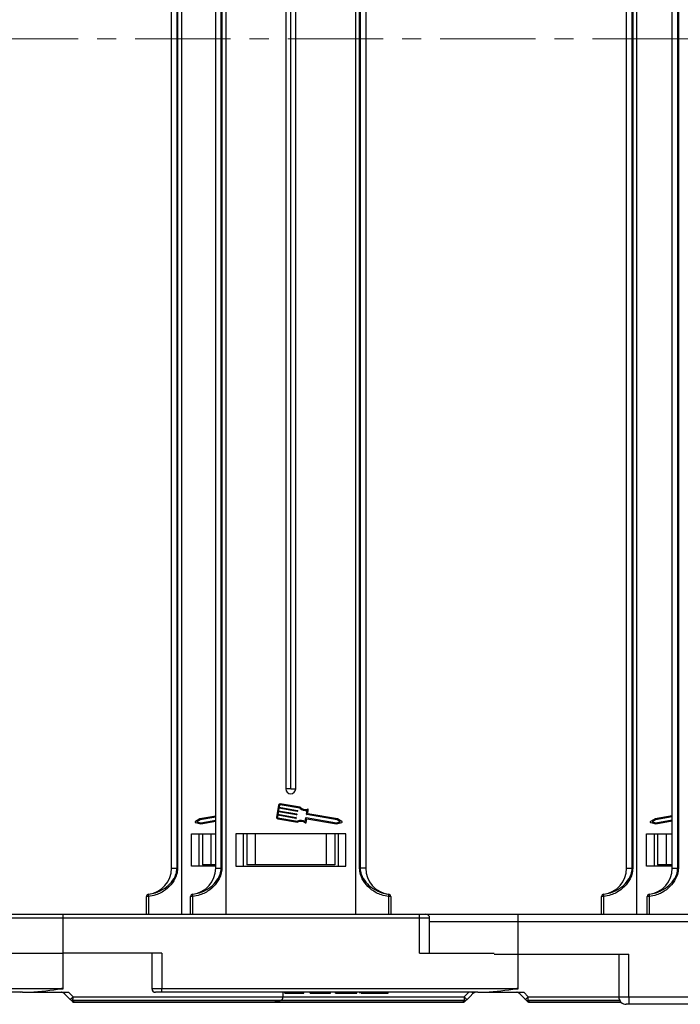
# Model space of a CAD drawing. Header units: millimetres. Extents: x -1374 to 811, y -432 to 1099.
# Tile 9 of 53: x -309 to -177, y -97 to 100. Entities that reach past the tile are written whole.
import ezdxf

# ---------------------------------------------------------------- set-up
doc = ezdxf.new("R2010")
doc.units = ezdxf.units.MM
doc.linetypes.add('CENTERX2', pattern=[20.32, 12.7, -2.54, 2.54, -2.54])

msp = doc.modelspace()

# ---------------------------------------------------------------- linework, layer by layer
at = {"color": 7, "linetype": 'Continuous', "lineweight": 25}
for p, q in [((-276.335, 270.961), (-276.335, 95.961)), ((-267.499, 270.961), (-267.499, 95.961)), ((-241.499, 95.961), (-241.499, 270.961)), ((-185.335, 270.961), (-185.335, 95.961)), ((-278.335, 95.961), (-278.335, 261.765)), ((-277.214, 95.961), (-277.214, 261.765)), ((-277.099, 261.765), (-277.099, 95.961)), ((-269.499, 95.961), (-269.499, 261.765)), ((-268.378, 95.961), (-268.378, 261.765)), ((-268.263, 261.765), (-268.263, 95.961)), ((-240.735, 95.961), (-240.735, 261.765)), ((-240.62, 261.765), (-240.62, 95.961)), ((-239.499, 261.765), (-239.499, 95.961)), ((-187.335, 95.961), (-187.335, 261.765)), ((-186.214, 95.961), (-186.214, 261.765)), ((-186.099, 261.765), (-186.099, 95.961)), ((-178.226, 95.961), (-178.226, 261.765)), ((-177.105, 95.961), (-177.105, 261.765)), ((-176.99, 261.765), (-176.99, 95.961)), ((-255.499, 245.861), (-255.499, 95.961)), ((-254.499, 95.961), (-254.499, 245.861)), ((-253.499, 95.961), (-253.499, 245.861)), ((-278.335, -69.843), (-278.335, 95.961)), ((-277.214, -69.843), (-277.214, 95.961)), ((-277.099, 95.961), (-277.099, -69.843)), ((-276.335, 95.961), (-276.335, -79.039)), ((-269.499, -69.843), (-269.499, 95.961)), ((-268.378, -69.843), (-268.378, 95.961)), ((-268.263, 95.961), (-268.263, -69.843)), ((-267.499, 95.961), (-267.499, -79.039)), ((-255.499, 95.961), (-255.499, -53.939)), ((-254.499, -53.939), (-254.499, 95.961)), ((-253.499, -53.939), (-253.499, 95.961)), ((-241.499, -79.039), (-241.499, 95.961)), ((-240.735, -69.843), (-240.735, 95.961)), ((-240.62, 95.961), (-240.62, -69.843)), ((-239.499, 95.961), (-239.499, -69.843)), ((-187.335, -69.843), (-187.335, 95.961)), ((-186.214, -69.843), (-186.214, 95.961)), ((-186.099, 95.961), (-186.099, -69.843)), ((-185.335, 95.961), (-185.335, -79.039)), ((-178.226, -69.843), (-178.226, 95.961)), ((-177.105, -69.843), (-177.105, 95.961)), ((-176.99, 95.961), (-176.99, -69.843)), ((-254.499, -53.939), (-255.499, -53.939)), ((-254.499, -53.939), (-253.499, -53.939)), ((-252.602, -57.629), (-256.588, -56.948)), ((-256.941, -57.198), (-257.353, -59.61)), ((-256.963, -58.539), (-257.049, -59.042)), ((-257.049, -59.042), (-253.406, -59.664)), ((-253.32, -59.162), (-256.963, -58.539)), ((-256.843, -57.836), (-256.929, -58.338)), ((-256.929, -58.338), (-253.286, -58.96)), ((-253.2, -58.458), (-256.843, -57.836)), ((-256.74, -57.233), (-256.809, -57.635)), ((-256.809, -57.635), (-253.166, -58.257)), ((-252.699, -57.819), (-256.623, -57.149)), ((-253.244, -59.019), (-253.262, -59.12)), ((-253.124, -58.316), (-253.141, -58.416)), ((-251.339, -59.034), (-251.207, -58.257)), ((-251.104, -58.868), (-250.98, -58.14)), ((-245.168, -59.933), (-251.062, -58.927)), ((-272.667, -59.933), (-273.562, -60.508)), ((-273.53, -60.693), (-272.495, -60.939)), ((-272.592, -60.127), (-273.25, -60.55)), ((-273.25, -60.55), (-272.489, -60.731)), ((-269.499, -59.392), (-272.667, -59.933)), ((-269.499, -59.599), (-272.592, -60.127)), ((-272.495, -60.939), (-269.499, -60.427)), ((-272.489, -60.731), (-269.499, -60.22)), ((-257.084, -59.243), (-257.152, -59.645)), ((-257.103, -59.963), (-253.117, -60.644)), ((-253.441, -59.865), (-257.084, -59.243)), ((-257.069, -59.762), (-253.146, -60.433)), ((-253.365, -59.723), (-253.382, -59.823)), ((-251.592, -60.515), (-251.46, -59.738)), ((-251.417, -60.701), (-251.284, -59.923)), ((-251.401, -59.696), (-245.346, -60.731)), ((-245.243, -60.127), (-251.298, -59.093)), ((-251.284, -59.923), (-245.339, -60.939)), ((-245.346, -60.731), (-244.585, -60.55)), ((-245.339, -60.939), (-244.304, -60.693)), ((-244.585, -60.55), (-245.243, -60.127)), ((-244.273, -60.508), (-245.168, -59.933)), ((-181.667, -59.933), (-182.562, -60.508)), ((-182.53, -60.693), (-181.495, -60.939)), ((-181.592, -60.127), (-182.25, -60.55)), ((-182.25, -60.55), (-181.489, -60.731)), ((-178.226, -59.346), (-181.667, -59.933)), ((-178.226, -59.553), (-181.592, -60.127)), ((-181.495, -60.939), (-178.226, -60.38)), ((-181.489, -60.731), (-178.226, -60.173)), ((-274.335, -62.939), (-269.499, -62.939)), ((-274.335, -69.439), (-274.335, -62.939)), ((-272.835, -62.939), (-272.835, -69.439)), ((-272.135, -62.939), (-272.135, -69.139)), ((-270.455, -62.939), (-270.455, -69.139)), ((-243.499, -62.939), (-265.499, -62.939)), ((-265.499, -62.939), (-265.499, -69.439)), ((-263.999, -62.939), (-263.999, -69.439)), ((-263.999, -62.939), (-263.999, -69.439)), ((-263.299, -62.939), (-263.299, -69.139)), ((-261.618, -62.939), (-261.618, -69.139)), ((-247.38, -62.939), (-247.38, -69.139)), ((-245.699, -62.939), (-245.699, -69.139)), ((-244.999, -62.939), (-244.999, -69.439)), ((-243.499, -69.439), (-243.499, -62.939)), ((-183.335, -62.939), (-178.226, -62.939)), ((-183.335, -69.439), (-183.335, -62.939)), ((-181.835, -62.939), (-181.835, -69.439)), ((-181.135, -62.939), (-181.135, -69.139)), ((-179.455, -62.939), (-179.455, -69.139)), ((-278.335, -69.843), (-277.214, -69.843)), ((-277.099, -69.843), (-277.214, -69.843)), ((-269.499, -69.439), (-274.335, -69.439)), ((-270.455, -69.139), (-272.135, -69.139)), ((-269.499, -69.139), (-270.455, -69.139)), ((-269.499, -69.843), (-268.378, -69.843)), ((-268.378, -69.843), (-268.263, -69.843)), ((-265.499, -69.439), (-243.499, -69.439)), ((-261.618, -69.139), (-263.299, -69.139)), ((-247.38, -69.139), (-261.618, -69.139)), ((-245.699, -69.139), (-247.38, -69.139)), ((-240.735, -69.843), (-240.62, -69.843)), ((-239.499, -69.843), (-240.62, -69.843)), ((-187.335, -69.843), (-186.214, -69.843)), ((-186.099, -69.843), (-186.214, -69.843)), ((-178.226, -69.439), (-183.335, -69.439)), ((-179.455, -69.139), (-181.135, -69.139)), ((-178.226, -69.139), (-179.455, -69.139)), ((-178.226, -69.843), (-177.105, -69.843)), ((-177.105, -69.843), (-176.99, -69.843)), ((-283.335, -79.039), (-283.335, -75.503)), ((-282.94, -75.503), (-283.335, -75.503)), ((-282.94, -75.503), (-282.94, -79.039)), ((-282.897, -75.004), (-282.897, -75.008)), ((-274.104, -75.503), (-274.499, -75.503)), ((-274.499, -79.039), (-274.499, -75.503)), ((-274.104, -75.503), (-274.104, -79.039)), ((-274.06, -75.004), (-274.06, -75.008)), ((-234.938, -75.008), (-234.938, -75.004)), ((-234.894, -79.039), (-234.894, -75.503)), ((-234.499, -75.503), (-234.894, -75.503)), ((-234.499, -75.503), (-234.499, -79.039)), ((-192.335, -79.039), (-192.335, -75.503)), ((-191.94, -75.503), (-192.335, -75.503)), ((-191.94, -75.503), (-191.94, -79.039)), ((-191.897, -75.004), (-191.897, -75.008)), ((-182.831, -75.503), (-183.226, -75.503)), ((-183.226, -79.039), (-183.226, -75.503)), ((-182.831, -75.503), (-182.831, -79.039)), ((-182.787, -75.004), (-182.787, -75.008)), ((-318.471, -79.039), (-299.999, -79.039)), ((-299.999, -79.789), (-299.999, -79.039)), ((-299.999, -79.039), (-228.721, -79.039)), ((-299.999, -86.839), (-299.999, -79.789)), ((-228.721, -79.789), (-299.999, -79.789)), ((-228.721, -79.789), (-228.721, -79.039)), ((-228.721, -79.039), (-227.471, -79.039)), ((-228.721, -86.839), (-228.721, -79.789)), ((-227.471, -79.039), (-208.999, -79.039)), ((-226.721, -86.839), (-226.721, -79.789)), ((-208.999, -80.539), (-208.999, -79.039)), ((-208.999, -79.039), (-113.734, -79.039)), ((-208.999, -87.039), (-208.999, -80.539)), ((-113.999, -80.539), (-208.999, -80.539)), ((-319.721, -86.839), (-299.999, -86.839)), ((-280.277, -86.839), (-299.999, -86.839)), ((-299.999, -93.922), (-299.999, -86.839)), ((-282.277, -86.839), (-282.277, -93.889)), ((-280.277, -86.839), (-280.277, -93.889)), ((-228.721, -86.839), (-213.826, -86.839)), ((-213.826, -87.039), (-208.999, -87.039)), ((-208.999, -87.039), (-186.914, -87.039)), ((-188.914, -87.039), (-188.914, -95.539)), ((-186.914, -95.539), (-186.914, -87.039)), ((-371.277, -93.889), (-300.31, -93.889)), ((-300.31, -93.889), (-300.31, -93.93)), ((-280.277, -93.889), (-209.31, -93.889)), ((-280.277, -94.639), (-280.277, -93.889)), ((-209.31, -93.889), (-209.31, -93.93)), ((-308.088, -94.639), (-371.277, -94.639)), ((-308.088, -94.639), (-298.92, -94.639)), ((-298.92, -94.639), (-298.019, -95.524)), ((-280.277, -94.639), (-281.527, -94.639)), ((-217.088, -94.639), (-280.277, -94.639)), ((-258.426, -96.625), (-256.602, -96.26)), ((-255.999, -95.524), (-255.999, -94.639)), ((-255.69, -94.839), (-255.69, -94.639)), ((-255.69, -94.839), (-254.537, -94.839)), ((-254.537, -94.839), (-254.537, -94.639)), ((-254.38, -94.839), (-254.38, -94.639)), ((-253.763, -94.839), (-253.763, -94.639)), ((-252.998, -94.839), (-252.998, -94.639)), ((-252.998, -94.839), (-251.844, -94.839)), ((-251.844, -94.839), (-251.844, -94.639)), ((-250.614, -94.839), (-250.614, -94.639)), ((-250.614, -94.839), (-246.537, -94.839)), ((-246.537, -94.839), (-246.537, -94.639)), ((-245.537, -94.839), (-245.537, -94.639)), ((-245.537, -94.839), (-244.383, -94.839)), ((-244.383, -94.839), (-244.383, -94.639)), ((-244.383, -94.839), (-241.306, -94.839)), ((-241.306, -94.839), (-241.306, -94.639)), ((-240.69, -94.839), (-240.69, -94.639)), ((-240.422, -94.839), (-240.422, -94.639)), ((-239.117, -94.839), (-239.117, -94.639)), ((-237.853, -94.839), (-237.853, -94.639)), ((-234.998, -94.839), (-234.998, -94.639)), ((-219.815, -95.524), (-218.915, -94.639)), ((-217.088, -94.639), (-207.92, -94.639)), ((-207.92, -94.639), (-207.019, -95.524)), ((-186.914, -95.539), (-165.378, -95.539)), ((-186.914, -95.539), (-186.914, -97.039)), ((-258.573, -96.639), (-297.688, -96.639)), ((-220.146, -96.639), (-258.573, -96.639)), ((-188.434, -96.639), (-206.688, -96.639)), ((-186.914, -97.039), (-187.414, -97.039)), ((-165.999, -97.039), (-186.914, -97.039))]:
    msp.add_line(p, q, dxfattribs=at)
at = {"color": 1, "linetype": 'CENTERX2', "lineweight": 13, "ltscale": 1.5}
msp.add_line((556.439, 95.961), (-558.789, 95.961), dxfattribs=at)
at = {"color": 8, "linetype": 'Continuous', "lineweight": 25}
for p, q in [((-299.999, -79.789), (-317.721, -79.789)), ((-226.721, -79.789), (-228.721, -79.789)), ((-208.999, -80.539), (-226.721, -80.539)), ((-208.999, -93.922), (-208.999, -87.039)), ((-282.277, -93.889), (-280.277, -93.889)), ((-256.602, -96.26), (-298.047, -96.26)), ((-298.019, -95.524), (-255.999, -95.524)), ((-219.788, -96.26), (-256.602, -96.26)), ((-255.999, -95.524), (-219.815, -95.524)), ((-188.73, -96.26), (-207.047, -96.26)), ((-207.019, -95.524), (-188.914, -95.524)), ((-188.914, -95.539), (-186.914, -95.539)), ((-297.68, -96.625), (-258.426, -96.625)), ((-258.426, -96.625), (-220.154, -96.625)), ((-206.68, -96.625), (-188.45, -96.625))]:
    msp.add_line(p, q, dxfattribs=at)
at = {"color": 7, "linetype": 'Continuous', "lineweight": 25, "flags": 128}
for points in [[(-300.154, -94.655), (-300.154, -94.655), (-300.154, -94.654), (-300.154, -94.653), (-300.153, -94.651), (-300.153, -94.649), (-300.152, -94.646), (-300.152, -94.643), (-300.151, -94.639)], [(-298.583, -96.055), (-299.181, -95.457), (-299.779, -94.859)], [(-218.055, -94.859), (-218.653, -95.457), (-219.251, -96.055)], [(-217.684, -94.639), (-217.683, -94.643), (-217.682, -94.646), (-217.681, -94.649), (-217.681, -94.651), (-217.681, -94.653), (-217.68, -94.654), (-217.68, -94.655), (-217.68, -94.655)], [(-209.154, -94.655), (-209.154, -94.655), (-209.154, -94.654), (-209.154, -94.653), (-209.153, -94.651), (-209.153, -94.649), (-209.152, -94.646), (-209.152, -94.643), (-209.151, -94.639)], [(-207.583, -96.055), (-208.181, -95.457), (-208.779, -94.859)], [(-297.688, -96.639), (-297.687, -96.639), (-297.686, -96.638), (-297.685, -96.637), (-297.684, -96.636), (-297.683, -96.634), (-297.682, -96.631), (-297.681, -96.628), (-297.68, -96.625)], [(-220.154, -96.625), (-220.153, -96.628), (-220.152, -96.631), (-220.151, -96.634), (-220.15, -96.636), (-220.149, -96.637), (-220.148, -96.638), (-220.147, -96.639), (-220.146, -96.639)], [(-206.688, -96.639), (-206.687, -96.639), (-206.686, -96.638), (-206.685, -96.637), (-206.684, -96.636), (-206.683, -96.634), (-206.682, -96.631), (-206.681, -96.628), (-206.68, -96.625)]]:
    msp.add_lwpolyline(points, dxfattribs=at)
at = {"color": 7, "linetype": 'Continuous', "lineweight": 25}
for centre, radius, start, end in [((-254.499, -53.939), 1, 180, 0), ((-256.64, -57.25), 0.306, 80.30687, 170.30687), ((-256.64, -57.25), 0.102, 80.30687, 170.30687), ((-253.295, -59.011), 0.051, 350.30687, 80.30687), ((-253.192, -58.408), 0.051, 260.30687, 350.30687), ((-253.174, -58.307), 0.051, 350.30687, 80.30687), ((-251.521, -56.567), 1.719, 226.74758, 280.54353), ((-251.521, -56.567), 1.515, 224.48921, 285.82188), ((-251.289, -59.043), 0.051, 170.30687, 260.30687), ((-251.08, -58.123), 0.102, 350.30687, 105.82188), ((-251.054, -58.876), 0.051, 170.30687, 260.30687), ((-273.507, -60.594), 0.102, 122.71459, 256.67167), ((-257.052, -59.662), 0.306, 170.30687, 260.30687), ((-257.052, -59.662), 0.102, 170.30687, 260.30687), ((-253.432, -59.815), 0.051, 260.30687, 350.30687), ((-253.415, -59.714), 0.051, 350.30687, 80.30687), ((-253.312, -59.111), 0.051, 260.30687, 350.30687), ((-252.45, -62.005), 1.719, 60.07022, 113.86617), ((-252.45, -62.005), 1.515, 54.79186, 116.12453), ((-251.518, -60.683), 0.102, 234.79186, 350.30687), ((-251.409, -59.747), 0.051, 80.30687, 170.30687), ((-244.328, -60.594), 0.102, 283.32833, 57.28541), ((-182.507, -60.594), 0.102, 122.71459, 256.67167), ((-283.535, -69.843), 5.2, 277.05413, 0), ((-274.699, -69.843), 5.2, 277.05413, 0), ((-234.299, -69.843), 5.2, 180, 262.94587), ((-192.535, -69.843), 5.2, 277.05413, 0), ((-183.426, -69.843), 5.2, 277.05413, 0), ((-282.835, -75.5), 0.5, 97.05413, 180), ((-282.836, -75.503), 0.499, 96.96746, 179.95102), ((-282.207, -75.318), 0.756, 155.7896, 194.16595), ((-273.999, -75.5), 0.5, 97.05413, 180), ((-274, -75.503), 0.499, 96.9667, 179.95177), ((-273.371, -75.318), 0.756, 155.7878, 194.16775), ((-234.999, -75.5), 0.5, 0, 82.94587), ((-235.627, -75.318), 0.756, 345.83304, 24.21152), ((-234.998, -75.503), 0.499, 0.04875, 83.03294), ((-191.835, -75.5), 0.5, 97.05413, 180), ((-191.836, -75.503), 0.499, 96.96716, 179.95084), ((-191.207, -75.318), 0.756, 155.7878, 194.16775), ((-182.726, -75.5), 0.5, 97.05413, 180), ((-182.727, -75.503), 0.499, 96.96699, 179.95149), ((-182.098, -75.318), 0.756, 155.7878, 194.16775), ((-227.471, -79.789), 0.75, 0, 90), ((-300.31, -95.389), 1.5, 78.04702, 90), ((-281.527, -93.889), 0.75, 180, 270), ((-209.31, -95.389), 1.5, 78.04702, 90), ((-308.525, -95.389), 0.75, 90, 101.95298), ((-300.31, -95.389), 0.75, 78.04702, 90), ((-302.798, -91.463), 4.544, 311.63934, 315.65362), ((-302.517, -91.306), 6.166, 309.63385, 316.83287), ((-298.083, -95.551), 0.71, 225.21783, 272.96816), ((-297.718, -95.915), 0.71, 225.2164, 273.08246), ((-297.688, -95.889), 0.75, 225, 270), ((-304.24, -95.663), 6.222, 354.49722, 1.2778), ((-256.749, -95.524), 0.75, 281.30993, 0), ((-220.116, -95.915), 0.71, 266.91757, 314.7837), ((-220.146, -95.889), 0.75, 270, 315), ((-213.594, -95.663), 6.223, 178.72249, 185.5022), ((-215.318, -91.306), 6.166, 223.16699, 230.3663), ((-219.751, -95.551), 0.71, 267.03186, 314.78202), ((-215.032, -91.459), 4.55, 224.3488, 228.35778), ((-217.525, -95.389), 0.75, 90, 101.95298), ((-209.31, -95.389), 0.75, 78.04702, 90), ((-211.802, -91.459), 4.549, 311.64176, 315.6512), ((-211.516, -91.307), 6.165, 309.63347, 316.83324), ((-207.083, -95.551), 0.71, 225.21799, 272.96826), ((-206.718, -95.915), 0.71, 225.21649, 273.08237), ((-206.688, -95.889), 0.75, 225, 270), ((-213.241, -95.663), 6.223, 354.498, 1.27761), ((-187.414, -95.539), 1.5, 180, 270), ((-258.573, -95.889), 0.75, 270, 281.30993)]:
    msp.add_arc(centre, radius, start, end, dxfattribs=at)
for points, knots in [([(-277.099, -69.843), (-277.145, -70.265), (-277.259, -71.314), (-278.114, -72.825), (-279.526, -74.27), (-281.221, -75.201), (-282.448, -75.417), (-282.94, -75.503)], [0, 0, 0, 0, 0.1423324, 0.3534986, 0.5715136, 0.8282411, 1, 1, 1, 1]), ([(-282.897, -75.008), (-282.446, -74.934), (-281.317, -74.751), (-279.713, -73.954), (-278.31, -72.664), (-277.397, -71.264), (-277.267, -70.251), (-277.214, -69.843)], [0, 0, 0, 0, 0.1686992, 0.4228887, 0.6416006, 0.8557156, 1, 1, 1, 1]), ([(-268.263, -69.843), (-268.309, -70.265), (-268.422, -71.314), (-269.278, -72.825), (-270.689, -74.27), (-272.384, -75.201), (-273.612, -75.417), (-274.104, -75.503)], [0, 0, 0, 0, 0.1423325, 0.3534987, 0.5715135, 0.8282417, 1, 1, 1, 1]), ([(-274.06, -75.008), (-273.61, -74.934), (-272.48, -74.751), (-270.877, -73.954), (-269.474, -72.664), (-268.56, -71.264), (-268.43, -70.251), (-268.378, -69.843)], [0, 0, 0, 0, 0.1686997, 0.4228882, 0.6416005, 0.8557157, 1, 1, 1, 1]), ([(-234.894, -75.503), (-235.386, -75.417), (-236.614, -75.201), (-238.309, -74.27), (-239.72, -72.825), (-240.575, -71.314), (-240.689, -70.265), (-240.735, -69.843)], [0, 0, 0, 0, 0.1717585, 0.4284864, 0.6465014, 0.8576675, 1, 1, 1, 1]), ([(-240.62, -69.843), (-240.568, -70.251), (-240.438, -71.264), (-239.524, -72.663), (-238.122, -73.959), (-236.57, -74.705), (-235.448, -74.951), (-234.996, -75.001), (-234.938, -75.008)], [0, 0, 0, 0, 0.1442721, 0.3583692, 0.5770629, 0.83123, 0.9783703, 1, 1, 1, 1]), ([(-186.099, -69.843), (-186.145, -70.265), (-186.259, -71.314), (-187.114, -72.825), (-188.526, -74.27), (-190.221, -75.201), (-191.448, -75.417), (-191.94, -75.503)], [0, 0, 0, 0, 0.1423324, 0.3534987, 0.5715135, 0.8282414, 1, 1, 1, 1]), ([(-191.897, -75.008), (-191.446, -74.934), (-190.317, -74.751), (-188.713, -73.954), (-187.31, -72.664), (-186.397, -71.264), (-186.267, -70.251), (-186.214, -69.843)], [0, 0, 0, 0, 0.1686992, 0.4228883, 0.6416006, 0.8557156, 1, 1, 1, 1]), ([(-176.99, -69.843), (-177.036, -70.265), (-177.149, -71.314), (-178.005, -72.825), (-179.416, -74.27), (-181.111, -75.201), (-182.339, -75.417), (-182.831, -75.503)], [0, 0, 0, 0, 0.1423325, 0.3534987, 0.5715135, 0.8282413, 1, 1, 1, 1]), ([(-182.787, -75.008), (-182.337, -74.934), (-181.207, -74.751), (-179.604, -73.954), (-178.201, -72.664), (-177.287, -71.264), (-177.157, -70.251), (-177.105, -69.843)], [0, 0, 0, 0, 0.1686996, 0.4228882, 0.6416005, 0.8557157, 1, 1, 1, 1]), ([(-308.088, -94.639), (-307.596, -94.628), (-305.016, -94.572), (-302.414, -94.217), (-300.31, -93.93)], [0, 0, 0, 0, 0.1910655, 1, 1, 1, 1]), ([(-300.31, -93.93), (-300.275, -93.926), (-300.207, -93.919), (-300.118, -93.917), (-300.049, -93.918), (-300.013, -93.921), (-299.999, -93.922)], [0, 0, 0, 0, 0.3366097, 0.6542287, 0.8622842, 1, 1, 1, 1]), ([(-217.088, -94.639), (-216.596, -94.628), (-214.016, -94.572), (-211.414, -94.217), (-209.31, -93.93)], [0, 0, 0, 0, 0.1910655, 1, 1, 1, 1]), ([(-209.31, -93.93), (-209.275, -93.926), (-209.207, -93.919), (-209.118, -93.917), (-209.049, -93.918), (-209.013, -93.921), (-208.999, -93.922)], [0, 0, 0, 0, 0.3366096, 0.654223, 0.8622747, 1, 1, 1, 1]), ([(-299.779, -94.859), (-299.845, -94.804), (-299.956, -94.71), (-300.096, -94.672), (-300.154, -94.655)], [0, 0, 0, 0, 0.5842824, 1, 1, 1, 1]), ([(-298.219, -96.42), (-298.302, -96.336), (-298.423, -96.215), (-298.545, -96.093), (-298.583, -96.055)], [0, 0, 0, 0, 0.6855322, 1, 1, 1, 1]), ([(-298.047, -96.26), (-297.951, -96.355), (-297.829, -96.477), (-297.707, -96.598), (-297.68, -96.625)], [0, 0, 0, 0, 0.7828234, 1, 1, 1, 1]), ([(-254.537, -94.839), (-254.531, -94.839), (-254.52, -94.839), (-254.423, -94.839), (-254.38, -94.839)], [0, 0, 0, 0, 0.5609943, 1, 1, 1, 1]), ([(-254.38, -94.839), (-254.34, -94.839), (-254.26, -94.839), (-254.048, -94.839), (-253.871, -94.839), (-253.763, -94.839)], [0, 0, 0, 0, 0.2807458, 0.5609361, 1, 1, 1, 1]), ([(-253.763, -94.839), (-253.623, -94.839), (-253.414, -94.839), (-253.184, -94.839), (-252.994, -94.839), (-252.996, -94.839), (-252.998, -94.839)], [0, 0, 0, 0, 0.2493953, 0.3744257, 0.4994545, 1, 1, 1, 1]), ([(-240.422, -94.839), (-240.245, -94.839), (-239.928, -94.839), (-239.365, -94.839), (-239.117, -94.839)], [0, 0, 0, 0, 0.559956, 1, 1, 1, 1]), ([(-239.117, -94.839), (-238.887, -94.839), (-238.476, -94.839), (-238.043, -94.839), (-237.853, -94.839)], [0, 0, 0, 0, 0.5595645, 1, 1, 1, 1]), ([(-237.853, -94.839), (-237.406, -94.839), (-236.513, -94.839), (-235.52, -94.839), (-235.054, -94.839), (-235.017, -94.839), (-234.998, -94.839)], [0, 0, 0, 0, 0.2798266, 0.5586385, 0.7789884, 1, 1, 1, 1]), ([(-220.154, -96.625), (-220.071, -96.541), (-219.949, -96.42), (-219.826, -96.298), (-219.788, -96.26)], [0, 0, 0, 0, 0.68553544, 1, 1, 1, 1]), ([(-219.251, -96.055), (-219.289, -96.093), (-219.411, -96.215), (-219.532, -96.336), (-219.616, -96.42)], [0, 0, 0, 0, 0.3144767, 1, 1, 1, 1]), ([(-217.68, -94.655), (-217.738, -94.672), (-217.878, -94.71), (-217.99, -94.804), (-218.055, -94.859)], [0, 0, 0, 0, 0.41571517, 1, 1, 1, 1]), ([(-208.779, -94.859), (-208.845, -94.804), (-208.956, -94.71), (-209.096, -94.672), (-209.154, -94.655)], [0, 0, 0, 0, 0.58428531, 1, 1, 1, 1]), ([(-207.219, -96.42), (-207.302, -96.336), (-207.423, -96.215), (-207.545, -96.093), (-207.583, -96.055)], [0, 0, 0, 0, 0.68553194, 1, 1, 1, 1]), ([(-207.047, -96.26), (-206.951, -96.355), (-206.829, -96.477), (-206.707, -96.598), (-206.68, -96.625)], [0, 0, 0, 0, 0.7828236, 1, 1, 1, 1])]:
    msp.add_open_spline(points, degree=3, knots=knots, dxfattribs=at)

doc.saveas('drawing.dxf')
